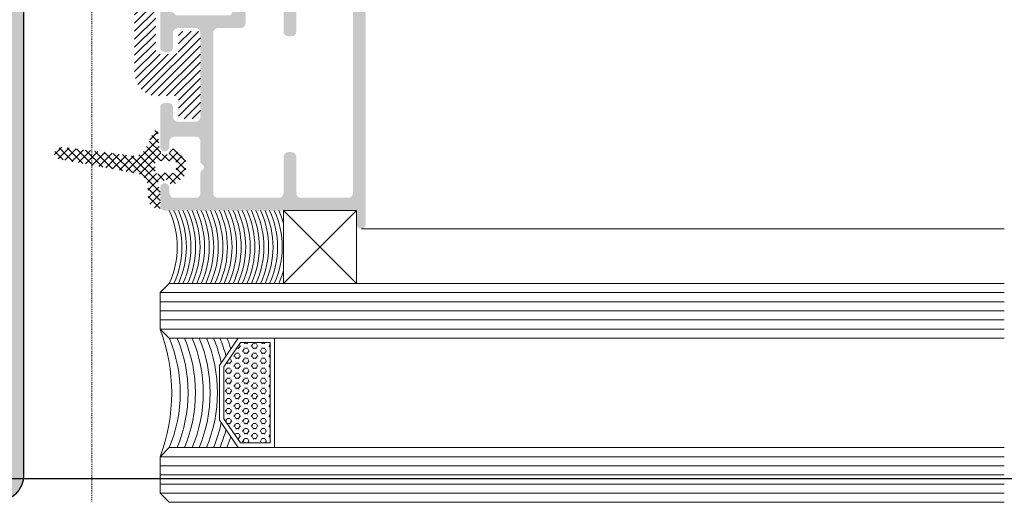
# Model space of a CAD drawing. Header units: millimetres. Extents: x -158258 to 126254, y -16359 to 60195.
# Tile 48 of 173: x -135019 to -134911, y 10497 to 10550. Entities that reach past the tile are written whole.
import ezdxf

# ---------------------------------------------------------------- set-up
doc = ezdxf.new("R2010")
doc.units = ezdxf.units.MM
doc.header["$LTSCALE"] = 0.1
doc.header["$MEASUREMENT"] = 0
doc.linetypes.add('CENTER', pattern=[2, 1.25, -0.25, 0.25, -0.25])
for name, color, linetype, lineweight in [('2_Centerline', 1, 'CENTER', 15), ('3_Hatch', 8, 'Continuous', 0), ('4. Glass', 140, 'Continuous', 15)]:
    doc.layers.add(name, color=color, linetype=linetype, lineweight=lineweight)
doc.layers.add('AREA LINE', color=3, linetype='Continuous', plot=False)
doc.layers.add('Glass in Section', color=7, linetype='Continuous', true_color=0x3affff)

# ---------------------------------------------------------------- blocks, each defined once
blk = doc.blocks.new('A$C23054C9A')
at = {"layer": '3_Hatch'}
h = blk.add_hatch(color=256, dxfattribs=at)
h.dxf.hatch_style = 1
h.paths.add_polyline_path([(10.36235835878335, 60.5273725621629), (10.36235835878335, 25.99274578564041), (10.32502586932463, 25.82786062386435), (10.21613944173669, 25.645346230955), (10.03258803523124, 25.53542278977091), (9.850073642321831, 25.51675654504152), (4.654635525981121, 25.51675654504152), (4.453454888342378, 25.53542278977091), (4.289606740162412, 25.645346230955), (4.197312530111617, 25.82786062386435), (4.16101705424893, 25.99274578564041), (4.16101705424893, 60.5273725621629), (4.197312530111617, 60.71092396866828), (4.289606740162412, 60.87477211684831), (4.453454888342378, 60.98469555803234), (4.654635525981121, 61.02202804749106), (9.850073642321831, 61.02202804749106), (10.03258803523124, 60.98469555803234), (10.21613944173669, 60.87477211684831), (10.32502586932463, 60.71092396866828)], flags=16)
h.paths.add_polyline_path([(4.16101705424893, 5.890237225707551), (4.106055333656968, 6.091417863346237), (3.996131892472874, 6.256303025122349), (3.84991297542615, 6.366226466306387), (3.648732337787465, 6.402521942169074), (3.246371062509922, 6.402521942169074), (3.063856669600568, 6.366226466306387), (2.898971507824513, 6.256303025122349), (2.789048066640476, 6.091417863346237), (2.752752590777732, 5.890237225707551), (2.752752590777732, 1.902919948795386), (2.69779087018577, 1.701739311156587), (2.587867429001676, 1.536854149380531), (2.441648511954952, 1.426930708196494), (2.240467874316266, 1.408264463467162), (-4.454491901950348, 1.408264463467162), (-4.637006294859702, 1.426930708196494), (-4.801891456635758, 1.536854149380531), (-4.911814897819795, 1.701739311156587), (-4.948110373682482, 1.902919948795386), (-4.948110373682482, 19.49896664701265), (-4.911814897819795, 19.70014728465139), (-4.801891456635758, 19.84636620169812), (-4.637006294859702, 19.95628964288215), (-4.454491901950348, 20.01125136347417), (-1.893068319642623, 20.01125136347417), (-1.710553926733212, 20.04754683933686), (-1.545668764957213, 20.15747028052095), (-1.435745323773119, 20.32235544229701), (-1.399449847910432, 20.50486983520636), (-1.399449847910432, 23.59620736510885), (-1.380783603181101, 23.7973880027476), (-1.271897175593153, 23.96227316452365), (-1.088345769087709, 24.07219660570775), (-0.88716513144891, 24.10849208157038), (2.240467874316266, 24.10849208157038), (2.441648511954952, 24.07219660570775), (2.587867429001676, 23.96227316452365), (2.69779087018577, 23.7973880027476), (2.752752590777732, 23.59620736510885), (2.752752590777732, 19.60889008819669), (2.789048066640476, 19.40770945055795), (2.898971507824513, 19.26149053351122), (3.063856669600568, 19.15156709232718), (3.246371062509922, 19.11527161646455), (3.648732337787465, 19.11527161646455), (3.84991297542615, 19.15156709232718), (3.996131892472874, 19.26149053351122), (4.106055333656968, 19.40770945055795), (4.16101705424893, 19.60889008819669), (4.16101705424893, 23.59620736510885), (4.197312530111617, 23.7973880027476), (4.289606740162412, 23.96227316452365), (4.453454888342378, 24.07219660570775), (4.654635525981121, 24.10849208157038), (9.850073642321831, 24.10849208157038), (10.03258803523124, 24.07219660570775), (10.21613944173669, 23.96227316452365), (10.32502586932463, 23.7973880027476), (10.36235835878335, 23.59620736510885), (10.36235835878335, 1.902919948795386), (10.32502586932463, 1.701739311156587), (10.21613944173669, 1.536854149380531), (10.03258803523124, 1.426930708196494), (9.850073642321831, 1.408264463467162), (4.654635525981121, 1.408264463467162), (4.453454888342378, 1.426930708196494), (4.289606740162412, 1.536854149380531), (4.197312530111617, 1.701739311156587), (4.16101705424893, 1.902919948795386)], flags=16)
h.paths.add_polyline_path([(-6.045270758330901, 4.536934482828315), (-6.35637483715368, 4.225830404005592), (-6.35637483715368, 1.902919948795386), (-6.3937073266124, 1.701739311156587), (-6.502593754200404, 1.536854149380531), (-6.667478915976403, 1.426930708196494), (-6.868659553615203, 1.408264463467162), (-9.246531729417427, 1.408264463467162), (-9.447712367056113, 1.426930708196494), (-9.593931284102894, 1.536854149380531), (-9.70385472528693, 1.701739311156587), (-9.75881644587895, 1.902919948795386), (-9.75881644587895, 2.506461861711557), (-9.795111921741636, 2.688976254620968), (-9.905035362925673, 2.853861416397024), (-10.06992052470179, 2.963784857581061), (-10.25243491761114, 3.000080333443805), (-10.45361555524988, 2.963784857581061), (-10.61850071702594, 2.853861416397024), (-10.72842415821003, 2.688976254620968), (-10.76471963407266, 2.506461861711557), (-10.76471963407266, 0.493618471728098), (-10.72842415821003, 0.3111040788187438), (-10.61850071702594, 0.1462189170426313), (-10.45361555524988, 0.03629547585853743), (-10.25243491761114, -4.035882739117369e-12), (10.25243491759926, -4.035882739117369e-12), (10.453615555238, -0.05496172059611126), (10.59983447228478, -0.1648851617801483), (10.70975791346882, -0.3111040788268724), (10.76471963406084, -0.512284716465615), (10.76471963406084, -1.518187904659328), (10.80101510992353, -1.700702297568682), (10.89227230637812, -1.865587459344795), (11.05715746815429, -1.975510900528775), (11.25833810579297, -1.99314013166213), (11.44085249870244, -1.975510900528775), (11.6057376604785, -1.865587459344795), (11.71566110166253, -1.700702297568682), (11.75195657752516, -1.518187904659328), (11.75195657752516, 61.91800779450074), (11.71566110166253, 62.11918843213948), (11.6057376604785, 62.28407359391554), (11.44085249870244, 62.39296002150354), (11.25833810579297, 62.41162626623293), (-1.746849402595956, 62.41162626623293), (-1.948030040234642, 62.39296002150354), (-2.094248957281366, 62.28407359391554), (-2.20417239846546, 62.11918843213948), (-2.259134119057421, 61.91800779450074), (-2.259134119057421, 61.5156465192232), (-2.20417239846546, 61.3507613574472), (-2.094248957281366, 61.16824696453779), (-1.948030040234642, 61.05832352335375), (-1.746849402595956, 61.02202804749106), (2.240467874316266, 61.02202804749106), (2.441648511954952, 60.98469555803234), (2.587867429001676, 60.87477211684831), (2.69779087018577, 60.71092396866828), (2.752752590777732, 60.5273725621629), (2.752752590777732, 25.99274578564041), (2.69779087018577, 25.82786062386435), (2.587867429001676, 25.645346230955), (2.441648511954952, 25.53542278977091), (2.240467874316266, 25.51675654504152), (-3.832283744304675, 25.51675654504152), (-3.997168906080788, 25.48046106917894), (-4.088426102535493, 25.42549934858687), (-4.179683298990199, 25.37053762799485), (-4.23464501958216, 25.29794667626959), (-4.289606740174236, 25.22431871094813), (-4.308272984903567, 25.13306151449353), (-4.325902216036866, 25.05943354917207), (-4.325902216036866, 24.96817635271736), (-4.308272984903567, 24.87691915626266), (-4.289606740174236, 24.78566195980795), (-4.23464501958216, 24.7120339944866), (-4.179683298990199, 24.63944304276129), (-4.088426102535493, 24.58448132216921), (-3.997168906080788, 24.54818584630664), (-3.88724546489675, 24.51085335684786), (-3.302369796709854, 24.51085335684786), (-3.101189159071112, 24.4558916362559), (-2.953933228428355, 24.34700520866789), (-2.84504680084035, 24.19974927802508), (-2.807714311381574, 23.99856864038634), (-2.807714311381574, 21.9141713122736), (-2.84504680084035, 21.71299067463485), (-2.953933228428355, 21.5481055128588), (-3.101189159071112, 21.43818207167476), (-3.302369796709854, 21.40188659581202), (-8.86283669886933, 21.40188659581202), (-9.045351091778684, 21.43818207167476), (-9.21023625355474, 21.5481055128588), (-9.320159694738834, 21.71299067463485), (-9.356455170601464, 21.9141713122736), (-9.356455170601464, 23.99856864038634), (-9.320159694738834, 24.19974927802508), (-9.21023625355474, 24.34700520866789), (-9.045351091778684, 24.4558916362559), (-8.86283669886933, 24.51085335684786), (-8.331885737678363, 24.51085335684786), (-8.130705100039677, 24.54818584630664), (-7.984486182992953, 24.65707227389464), (-7.874562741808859, 24.80432820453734), (-7.819601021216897, 25.00550884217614), (-7.874562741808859, 25.20668947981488), (-7.984486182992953, 25.35290839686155), (-8.130705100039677, 25.46283183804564), (-8.331885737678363, 25.51675654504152), (-10.25243491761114, 25.51675654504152), (-10.45361555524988, 25.46283183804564), (-10.61850071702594, 25.35290839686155), (-10.72842415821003, 25.20668947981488), (-10.76471963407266, 25.00550884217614), (-10.76471963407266, 17.9081877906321), (-10.72842415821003, 17.70700715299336), (-10.61850071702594, 17.54212199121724), (-10.45361555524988, 17.43219855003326), (-10.25243491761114, 17.39590307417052), (-9.868739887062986, 17.39590307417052), (-9.667559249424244, 17.43219855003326), (-9.48504485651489, 17.54212199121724), (-9.41141689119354, 17.70700715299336), (-9.356455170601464, 17.9081877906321), (-9.356455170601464, 19.49896664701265), (-9.320159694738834, 19.70014728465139), (-9.21023625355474, 19.84636620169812), (-9.045351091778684, 19.95628964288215), (-8.86283669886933, 20.01125136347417), (-6.868659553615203, 20.01125136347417), (-6.667478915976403, 19.95628964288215), (-6.502593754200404, 19.84636620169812), (-6.3937073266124, 19.70014728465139), (-6.35637483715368, 19.49896664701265), (-6.35637483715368, 10.24362030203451), (-6.3937073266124, 10.06110590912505), (-6.502593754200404, 9.896220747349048), (-6.667478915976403, 9.786297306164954), (-6.868659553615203, 9.731335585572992), (-8.86283669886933, 9.731335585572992), (-9.045351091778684, 9.786297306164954), (-9.21023625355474, 9.896220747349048), (-9.320159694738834, 10.06110590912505), (-9.356455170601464, 10.24362030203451), (-9.356455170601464, 11.30448521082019), (-9.41141689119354, 11.4869996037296), (-9.48504485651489, 11.65188476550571), (-9.667559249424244, 11.76180820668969), (-9.868739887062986, 11.79810368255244), (-10.25243491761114, 11.79810368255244), (-10.45361555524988, 11.76180820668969), (-10.61850071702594, 11.65188476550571), (-10.72842415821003, 11.4869996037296), (-10.76471963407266, 11.30448521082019), (-10.76471963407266, 6.987397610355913), (-10.74709040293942, 6.859844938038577), (-10.70975791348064, 6.768587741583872), (-10.65479619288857, 6.694959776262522), (-10.59983447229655, 6.639998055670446), (-10.54590976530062, 6.585036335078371), (-10.47228179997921, 6.548740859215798), (-10.39865383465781, 6.512445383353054), (-10.32606288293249, 6.493779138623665), (-10.25243491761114, 6.493779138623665), (-10.16117772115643, 6.493779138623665), (-10.08858676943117, 6.530074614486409), (-10.01495880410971, 6.567407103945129), (-9.941330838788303, 6.603702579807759), (-9.887406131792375, 6.676293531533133), (-9.8324444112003, 6.74992149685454), (-9.75881644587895, 6.987397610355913), (-9.75881644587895, 7.590939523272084), (-9.70385472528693, 7.792120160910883), (-9.593931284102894, 7.957005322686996), (-9.447712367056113, 8.066928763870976), (-9.246531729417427, 8.085595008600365), (-6.868659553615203, 8.085595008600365), (-6.667478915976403, 8.066928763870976), (-6.502593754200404, 7.957005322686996), (-6.3937073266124, 7.792120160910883), (-6.35637483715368, 7.590939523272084), (-6.35637483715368, 5.268029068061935), (-6.045270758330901, 4.956924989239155), (-5.954013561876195, 4.829372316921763), (-5.954013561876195, 4.664487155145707)])
blk = doc.blocks.new('A$C096C0FB7')
at = {"layer": '3_Hatch'}
h = blk.add_hatch(dxfattribs=at)
h.set_pattern_fill('ANSI31', color=256, scale=5)
h.set_pattern_definition([(45, (-26191.75418318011, -15010.31870583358), (-0.4419417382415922, 0.4419417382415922), [])])
h.paths.add_polyline_path([(9.477403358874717, -15.45374932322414), (9.495029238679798, -15.59994044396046), (9.495029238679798, -17.31898213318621), (9.513691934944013, -17.46517325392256), (9.60493178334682, -17.57507579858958), (9.733497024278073, -17.66631564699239), (9.897314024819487, -17.70364103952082), (11.48882728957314, -17.70364103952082), (11.65368110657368, -17.66631564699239), (11.7812095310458, -17.57507579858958), (11.87244937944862, -17.46517325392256), (11.89111207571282, -17.31898213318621), (11.89111207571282, -8.486342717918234), (11.87244937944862, -8.339114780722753), (11.7812095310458, -8.211586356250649), (11.65368110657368, -8.120346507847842), (11.48882728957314, -8.101683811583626), (9.897314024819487, -8.101683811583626), (9.733497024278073, -8.120346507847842), (9.60493178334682, -8.211586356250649), (9.513691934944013, -8.339114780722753), (9.495029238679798, -8.486342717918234), (9.495029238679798, -10.20538440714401), (9.477403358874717, -10.35157552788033), (9.385126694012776, -10.49776664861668), (9.257598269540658, -10.57034380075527), (9.111407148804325, -10.6076691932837), (7.392365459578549, -10.6076691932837), (7.246174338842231, -10.57034380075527), (7.099983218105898, -10.49776664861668), (7.026369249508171, -10.35157552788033), (6.990080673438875, -10.20538440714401), (6.990080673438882, 2.614851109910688), (6.971417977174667, 2.761042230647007), (6.880178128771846, 2.889607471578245), (6.751612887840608, 2.980847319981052), (6.605421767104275, 2.999510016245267), (-6.873192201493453, 2.999510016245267), (-7.019383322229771, 2.980847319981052), (-7.146911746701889, 2.889607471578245), (-7.22052571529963, 2.761042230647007), (-7.256814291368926, 2.614851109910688), (-7.256814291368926, 0.4209474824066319), (-7.22052571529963, 0.2560936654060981), (-7.146911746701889, 0.1275284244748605), (-7.019383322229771, 0.03628857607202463), (-6.873192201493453, 2.700062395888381e-12), (4.301615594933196, 2.700062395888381e-12), (4.447806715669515, -0.01866269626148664), (4.575335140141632, -0.1099025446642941), (4.667611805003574, -0.237430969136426), (4.685237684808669, -0.4022847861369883), (4.685237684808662, -12.71033297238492), (4.703900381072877, -12.83889821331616), (4.721526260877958, -13.09499187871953), (4.77647753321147, -13.33242284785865), (4.850091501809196, -13.56985381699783), (4.941331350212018, -13.78965890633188), (5.05123389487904, -14.00946399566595), (5.197425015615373, -14.19194369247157), (5.343616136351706, -14.39308608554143), (5.50846995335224, -14.55793990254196), (5.690949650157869, -14.70413102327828), (5.892092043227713, -14.8503221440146), (6.111897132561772, -14.96022468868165), (6.331702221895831, -15.05146453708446), (6.569133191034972, -15.12404168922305), (6.806564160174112, -15.17899296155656), (7.062657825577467, -15.19765565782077), (7.191223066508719, -15.19765565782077), (9.111407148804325, -15.19765565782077), (9.257598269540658, -15.23394423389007), (9.385126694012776, -15.3075582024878)])
blk = doc.blocks.new('*U1025')
at = {"layer": '3_Hatch'}
h = blk.add_hatch(color=256, dxfattribs=at)
h.dxf.hatch_style = 1
edge = h.paths.add_edge_path()
edge.add_line((-28.50721872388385, 105.4719347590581), (-28.50721872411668, 2.999999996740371))
edge.add_arc((-27.00721872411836, 2.999999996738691), 1.49999999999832, 179.9999999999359, 270.0000000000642)
edge.add_line((-27.00721872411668, 1.499999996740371), (-10.48276726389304, 1.499999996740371))
edge.add_arc((-10.48276726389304, 2.999999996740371), 1.5, 270, 360)
edge.add_line((-8.982767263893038, 2.999999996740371), (-8.982767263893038, 59.77346118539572))
edge.add_arc((-5.982767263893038, 59.77346118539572), 3, 90, 180, ccw=False)
edge.add_line((-5.982767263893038, 62.77346118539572), (7.482767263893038, 62.77346118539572))
edge.add_line((7.482767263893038, 62.77346118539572), (7.482767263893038, 61.27346118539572))
edge.add_line((7.482767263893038, 61.27346118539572), (-5.982767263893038, 61.27346118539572))
edge.add_arc((-5.982767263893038, 59.77346118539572), 1.5, 90, 180)
edge.add_line((-7.482767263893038, 59.77346118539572), (-7.482767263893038, 2.999999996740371))
edge.add_arc((-10.48276726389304, 2.999999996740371), 3, -90, 0, ccw=False)
edge.add_line((-10.48276726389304, -3.259629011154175e-09), (-27.00721872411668, -3.259629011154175e-09))
edge.add_arc((-27.00721872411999, 2.99999999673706), 2.999999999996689, 179.9999999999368, 270.0000000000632, ccw=False)
edge.add_line((-30.00721872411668, 2.999999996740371), (-30.00721872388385, 105.4719347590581))
edge.add_line((-30.00721872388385, 105.4719347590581), (-28.50721872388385, 105.4719347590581))
h = blk.add_hatch(dxfattribs=at)
h.set_pattern_fill('ANSI37', color=256, scale=5)
h.set_pattern_definition([(45, (-26191.75418318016, -14950.54475466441), (-0.4419417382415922, 0.4419417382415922), []), (135, (-26191.75418318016, -14950.54475466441), (-0.4419417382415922, -0.4419417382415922), [])])
edge = h.paths.add_edge_path(flags=16)
edge.add_arc((7.236980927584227, 36.30894600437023), 0.2999999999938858, 180.0000000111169, 281.9730626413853, ccw=False)
edge.add_line((6.936980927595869, 36.30894600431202), (6.936980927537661, 37.22727161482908))
edge.add_arc((7.236980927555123, 37.22727161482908), 0.3000000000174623, 78.02693735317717, 180, ccw=False)
edge.add_line((7.299216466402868, 37.52074518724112), (7.721310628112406, 37.43123369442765))
edge.add_arc((7.949507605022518, 38.50730345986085), 1.100000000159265, 258.0269372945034, 273.1355989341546)
edge.add_line((8.009676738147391, 37.40895029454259), (8.930490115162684, 37.45939357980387))
edge.add_arc((8.946899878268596, 37.1598427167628), 0.2999999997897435, 0, 93.1355988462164, ccw=False)
edge.add_line((9.246899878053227, 37.1598427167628), (9.246899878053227, 36.37637490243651))
edge.add_arc((8.946899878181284, 36.37637490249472), 0.2999999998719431, -93.1355988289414, 0, ccw=False)
edge.add_line((8.930490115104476, 36.07682403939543), (8.009676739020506, 36.1272673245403))
edge.add_arc((7.949507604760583, 35.02891415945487), 1.099999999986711, 86.86440100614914, 101.973062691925)
edge.add_line((7.721310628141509, 36.10498392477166), (7.299216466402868, 36.01547243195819))
edge = h.paths.add_edge_path()
edge.add_line((7.187342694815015, 32.23680912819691), (7.482767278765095, 32.23680912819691))
edge.add_line((7.482767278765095, 32.23680912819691), (7.482767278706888, 34.32468264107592))
edge.add_line((7.482767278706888, 34.32468264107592), (7.234274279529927, 34.76131618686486))
edge.add_arc((7.49500711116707, 34.90970213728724), 0.2999999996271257, 101.97306269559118, 209.6446849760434, ccw=False)
edge.add_line((7.432771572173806, 35.20317570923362), (8.145298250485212, 35.35427783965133))
edge.add_arc((8.20753379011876, 35.06080426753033), 0.2999999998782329, 30.000000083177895, 101.97306280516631, ccw=False)
edge.add_line((8.467341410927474, 35.21080426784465), (8.572558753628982, 34.9530168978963))
edge.add_arc((8.850313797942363, 35.06638415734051), 0.3000000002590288, 202.2030989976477, 309.999999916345)
edge.add_line((9.043150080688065, 34.83657082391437), (10.01915615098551, 35.6555371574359))
edge.add_arc((9.504926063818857, 36.26837271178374), 0.7999999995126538, 309.9999999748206, 360.0000000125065)
edge.add_line((10.30492606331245, 36.26837271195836), (10.30492606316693, 37.26784490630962))
edge.add_arc((9.504926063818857, 37.26784490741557), 0.7999999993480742, 0, 50.00000010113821)
edge.add_line((10.0191561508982, 37.88068046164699), (9.043150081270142, 38.69964679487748))
edge.add_arc((8.850313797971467, 38.4698334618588), 0.3000000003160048, 49.99999995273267, 157.7969010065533)
edge.add_line((8.572558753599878, 38.583200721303), (8.467341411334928, 38.25851875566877))
edge.add_arc((8.043368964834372, 38.73083707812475), 0.6346945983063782, 193.3801639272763, 311.9124608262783, ccw=False)
edge.add_line((7.425902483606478, 38.58396169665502), (7.232120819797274, 40.69322683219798))
edge.add_arc((7.016644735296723, 40.52959541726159), 0.2705645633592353, 37.2128471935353, 149.9223664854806)
edge.add_line((6.782512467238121, 40.66519506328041), (5.868519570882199, 38.74659950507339))
edge.add_arc((4.569991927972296, 39.49748295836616), 1.499999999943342, 262.79567625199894, 329.9610264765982, ccw=False)
edge.add_line((4.381879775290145, 38.00932509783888), (-3.268620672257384, 38.95419239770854))
edge.add_arc((-3.252632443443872, 38.05399455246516), 0.900339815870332, 91.01751157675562, 200.2869272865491)
edge.add_line((-4.097122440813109, 37.74182724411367), (4.902992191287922, 36.07055573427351))
edge.add_arc((4.629132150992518, 34.5957673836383), 1.500000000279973, 0.5805176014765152, 79.4803132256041, ccw=False)
edge.add_line((6.129055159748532, 34.61096503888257), (6.188214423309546, 33.19506350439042))
edge.add_arc((7.1873426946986, 33.23680912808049), 0.9999999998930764, 182.3925433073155, 270.00000000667)
h = blk.add_hatch(dxfattribs=at)
h.set_pattern_fill('HEX', color=256, scale=0.1, style=0)
h.set_pattern_definition([(180, (-132730.5055020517, 434732.8898015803), (0, 0.5499260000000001), [0.3175, -0.635]), (59.99999999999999, (-132730.5055020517, 434732.8898015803), (0.4762498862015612, -0.2749629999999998), [0.3174999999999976, -0.6349999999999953]), (120, (-132730.8230020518, 434732.8898015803), (0.4762498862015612, 0.274963), [0.3174999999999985, -0.634999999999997])])
h.paths.add_polyline_path([(19.52568758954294, 17.51163282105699), (16.28946674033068, 17.51163282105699), (14.47373739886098, 14.85699332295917), (14.47373739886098, 9.166272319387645), (16.28946674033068, 6.511632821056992), (19.52568758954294, 6.511632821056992)])
at = {"layer": '2_Centerline', "ltscale": 0.25}
blk.add_lwpolyline([(0, 230.776571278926), (0, 0)], dxfattribs=at)
at = {"layer": '3_Hatch'}
for p, q in [((29.55627525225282, 30.00685215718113), (100, 30.00685215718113)), ((100, 22.99999530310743, 0.00234495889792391), (7.482767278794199, 22.99999526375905)), ((100, 21.99999530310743, 0.002344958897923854), (7.482767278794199, 21.99999526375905)), ((100, 20.99999530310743, 0.002344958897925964), (7.482767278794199, 20.99999526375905)), ((100, 19.99999530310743, 0.002344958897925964), (7.482767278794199, 19.99999526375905)), ((100, 18.99999530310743, 0.002344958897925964), (7.482767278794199, 18.99999526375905)), ((100, 5.000000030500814, 0.002344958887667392), (7.482767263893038, 4.999999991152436)), ((100, 4.000000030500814, 0.002344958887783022), (7.482767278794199, 3.999999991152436)), ((100, 3.000000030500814, 0.002344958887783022), (7.482767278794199, 2.999999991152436)), ((100, 2.000000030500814, 0.002344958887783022), (7.482767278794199, 1.999999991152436)), ((100, 1.000000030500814, 0.002344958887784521), (7.482767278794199, 0.9999999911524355))]:
    blk.add_line(p, q, dxfattribs=at)
at = {"layer": '3_Hatch', "elevation": 0.003052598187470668}
for points in [[(8.482767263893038, 23.99999527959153, 0.2184939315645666), (8.482767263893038, 31.99999526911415)], [(8.982767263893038, 23.99999527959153, 0.2184939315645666), (8.982767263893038, 31.99999526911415)], [(9.482767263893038, 23.99999527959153, 0.2184939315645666), (9.482767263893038, 31.99999526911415)], [(9.982767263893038, 23.99999527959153, 0.2184939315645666), (9.982767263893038, 31.99999526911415)], [(10.48276726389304, 23.99999527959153, 0.2184939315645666), (10.48276726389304, 31.99999526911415)], [(10.98276726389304, 23.99999527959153, 0.2184939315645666), (10.98276726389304, 31.99999526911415)], [(11.48276726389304, 23.99999527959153, 0.2184939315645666), (11.48276726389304, 31.99999526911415)], [(11.98276726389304, 23.99999527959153, 0.2184939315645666), (11.98276726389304, 31.99999526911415)], [(12.48276726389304, 23.99999527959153, 0.2184939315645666), (12.48276726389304, 31.99999526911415)], [(12.98276726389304, 23.99999527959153, 0.2184939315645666), (12.98276726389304, 31.99999526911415)], [(13.48276726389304, 23.99999527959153, 0.2184939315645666), (13.48276726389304, 31.99999526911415)], [(13.98276726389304, 23.99999527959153, 0.2184939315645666), (13.98276726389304, 31.99999526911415)], [(14.48276726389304, 23.99999527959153, 0.2184939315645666), (14.48276726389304, 31.99999526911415)], [(14.98276726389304, 23.99999527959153, 0.2184939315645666), (14.98276726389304, 31.99999526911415)], [(15.48276726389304, 23.99999527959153, 0.2184939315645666), (15.48276726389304, 31.99999526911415)], [(15.98276726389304, 23.99999527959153, 0.2184939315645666), (15.98276726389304, 31.99999526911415)], [(16.48276726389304, 23.99999527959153, 0.2184939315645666), (16.48276726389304, 31.99999526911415)], [(16.98276726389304, 23.99999527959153, 0.2184939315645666), (16.98276726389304, 31.99999526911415)], [(17.48276726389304, 23.99999527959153, 0.2184939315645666), (17.48276726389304, 31.99999526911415)], [(17.98276726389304, 23.99999527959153, 0.2184939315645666), (17.98276726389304, 31.99999526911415)], [(18.48276726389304, 23.99999527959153, 0.2184939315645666), (18.48276726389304, 31.99999526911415)], [(18.98276726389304, 23.99999527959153, 0.2184939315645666), (18.98276726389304, 31.99999526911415)], [(19.48276726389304, 23.99999527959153, 0.2184939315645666), (19.48276726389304, 31.99999526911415)], [(19.98276726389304, 23.99999527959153, 0.2184939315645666), (19.98276726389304, 31.99999526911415)], [(21.01220654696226, 30.54752144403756, 0.04036460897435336), (20.48276726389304, 31.99999526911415)], [(20.48276726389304, 23.99999527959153, 0.04036460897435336), (21.01220654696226, 25.45246910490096, 0.04036460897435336)]]:
    blk.add_lwpolyline(points, format="xyb", dxfattribs=at)
at = {"layer": '3_Hatch'}
for points in [[(29.01220654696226, 31.99999526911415), (21.01220654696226, 31.99999526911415), (21.01220654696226, 23.99999526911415), (29.01220654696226, 23.99999526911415)], [(29.01220654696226, 31.99999526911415), (21.01220654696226, 23.99999526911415), (21.01220654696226, 31.99999526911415), (29.01220654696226, 23.99999526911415)]]:
    blk.add_lwpolyline(points, close=True, dxfattribs=at)
at = {"layer": '3_Hatch', "elevation": 0.02015447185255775}
for points in [[(16.02568758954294, 18.01163282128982), (13.97373739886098, 15.01163282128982), (13.97373739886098, 9.011632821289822), (16.02568758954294, 6.011632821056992)], [(20.02568758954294, 6.011632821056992), (20.02568758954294, 18.01163282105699)]]:
    blk.add_lwpolyline(points, dxfattribs=at)
blk.add_lwpolyline([(16.28946674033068, 6.511632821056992), (19.52568758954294, 6.511632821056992), (19.52568758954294, 17.51163282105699), (16.28946674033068, 17.51163282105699), (14.47373739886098, 14.85699332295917), (14.47373739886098, 9.166272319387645)], close=True, dxfattribs=at)
at = {"layer": '3_Hatch'}
for centre, radius, start, end in [((-11.32833545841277, 11.99999763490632, 0.02625966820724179), 20.07131169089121, 339.5887325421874, 20.41126745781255), ((-5.923012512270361, 11.99999762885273, 0.003052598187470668), 15.60533442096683, 337.3883048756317, 22.56542656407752), ((-5.066223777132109, 12.01163282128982, 0.02015447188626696), 15.60533442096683, 337.3883048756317, 22.56542656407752), ((-4.259979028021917, 12.01163282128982, 0.02015447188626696), 15.60533442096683, 337.3883048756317, 22.56542656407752), ((-3.403327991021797, 12.01163282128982, 0.02015447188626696), 15.60533442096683, 337.3883048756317, 22.56542656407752), ((-2.647233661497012, 12.01163282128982, 0.02015447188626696), 15.60533442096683, 337.3883048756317, 22.56542656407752), ((-1.84098891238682, 12.01163282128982, 0.02015447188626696), 15.60533442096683, 337.3883048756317, 22.56542656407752), ((-1.07210110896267, 12.01163282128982, 0.02015447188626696), 15.60533442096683, 12.21409082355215, 22.56542656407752), ((-0.3761361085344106, 12.01163282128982, 0.02015447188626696), 15.60533442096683, 15.05225668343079, 22.56542656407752), ((0.3927516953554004, 12.01163282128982, 0.02015447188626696), 15.60533442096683, 18.05407489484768, 22.56542656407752), ((-1.07210110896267, 12.01163282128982, 0.02015447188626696), 15.60533442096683, 337.3883048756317, 347.7859091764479), ((-0.3761361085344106, 12.01163282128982, 0.02015447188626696), 15.60533442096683, 337.3883048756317, 344.9477433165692), ((0.3927516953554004, 12.01163282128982, 0.02015447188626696), 15.60533442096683, 337.3883048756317, 341.9459251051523)]:
    blk.add_arc(centre, radius, start, end, dxfattribs=at)
at = {"layer": '4. Glass', "elevation": 0.003052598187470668}
for points in [[(100, 17.99999530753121), (8.482767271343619, 17.99999527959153), (7.482767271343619, 18.99999527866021), (7.482767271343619, 22.99999527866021), (8.482767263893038, 23.99999527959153)], [(8.482767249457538, 23.99999526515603), (100, 23.99999530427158)], [(8.4827672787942, 6.984919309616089e-09), (7.482767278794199, 1.000000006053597), (7.482767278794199, 5.000000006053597), (8.482767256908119, 5.999999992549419), (100, 6.000000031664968)], [(100, 3.166496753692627e-08), (8.48276729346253, -7.450580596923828e-09)]]:
    blk.add_lwpolyline(points, dxfattribs=at)
at = {"layer": 'Glass in Section'}
blk.add_lwpolyline([(-28.50721872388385, 105.4719347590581), (-28.50721872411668, 2.999999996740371, 0.4142135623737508), (-27.00721872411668, 1.499999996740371), (-10.48276726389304, 1.499999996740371, 0.414213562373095), (-8.982767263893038, 2.999999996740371), (-8.982767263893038, 59.77346118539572, -0.414213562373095), (-5.982767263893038, 62.77346118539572), (7.482767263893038, 62.77346118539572), (7.482767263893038, 61.27346118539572), (-5.982767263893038, 61.27346118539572, 0.414213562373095), (-7.482767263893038, 59.77346118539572), (-7.482767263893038, 2.999999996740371, -0.414213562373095), (-10.48276726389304, -3.259629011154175e-09), (-27.00721872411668, -3.259629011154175e-09, -0.4142135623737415), (-30.00721872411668, 2.999999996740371), (-30.00721872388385, 105.4719347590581)], format="xyb", close=True, dxfattribs=at)
at = {"layer": '3_Hatch'}
for name, p in [('A$C23054C9A', (18.24748691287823, 31.99999526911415)), ('A$C096C0FB7', (0, 59.77395116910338))]:
    blk.add_blockref(name, p, dxfattribs=at)

msp = doc.modelspace()

# ---------------------------------------------------------------- linework, layer by layer
at = {"layer": 'AREA LINE', "transparency": 33554687}
msp.add_lwpolyline([(-140893.1637023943, 10499.62764581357), (-131430.7301500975, 10499.62778996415), (-131430.7301500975, 11199.62778996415), (-130250.6920696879, 11199.62778996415), (-130250.6920696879, 10499.62758247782), (-128409.9427641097, 10499.62758247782)], dxfattribs=at)

# ---------------------------------------------------------------- block references
at = {"layer": '3_Hatch', "transparency": 33554687}
msp.add_blockref('*U1025', (-135010.6848555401, 10497.02365013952), dxfattribs=at)
msp.add_blockref('*U1025', (-135010.6848555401, 10497.02365013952), dxfattribs=at)

doc.saveas('drawing.dxf')
